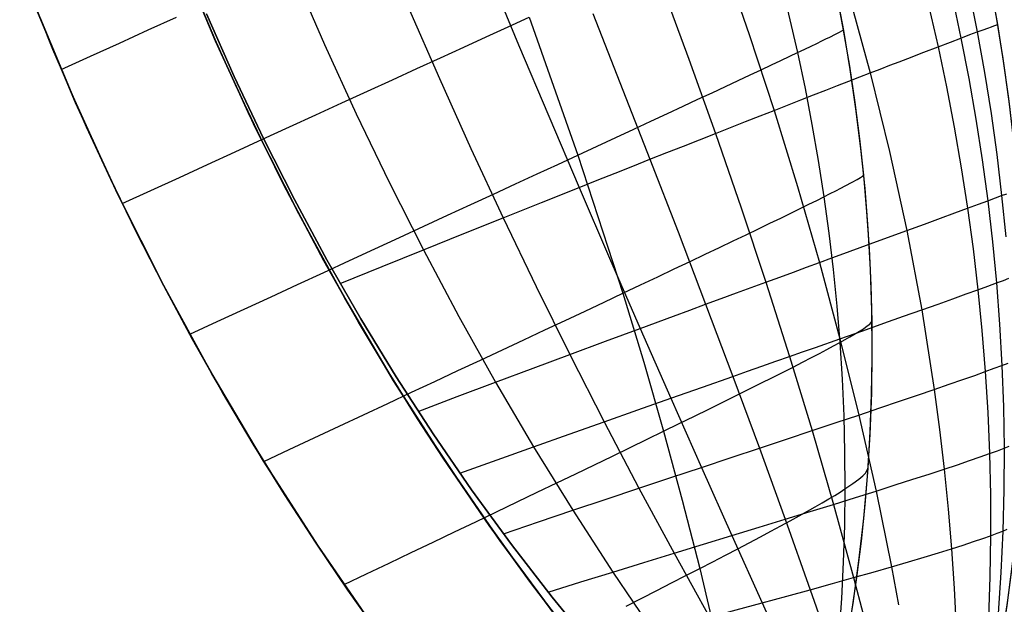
# Model space of a CAD drawing. Header units: millimetres. Extents: x -58 to 58, y -58 to 58.
# Tile 5 of 74: x -54 to -34, y -33 to -22. Entities that reach past the tile are written whole.
import ezdxf

# ---------------------------------------------------------------- set-up
doc = ezdxf.new("R2010")
doc.units = ezdxf.units.MM
doc.header["$MEASUREMENT"] = 0
doc.layers.add('Predefinito', color=5, linetype='Continuous')

msp = doc.modelspace()

# ---------------------------------------------------------------- linework, layer by layer
at = {"layer": 'Predefinito', "color": 9}
for points in [[(-36.209, -15.048), (-35.767, -16.422), (-35.366, -17.83), (-35.182, -18.546), (-35.01, -19.27), (-34.849, -20.002), (-34.701, -20.741), (-34.563, -21.508), (-34.439, -22.281), (-34.329, -23.062), (-34.235, -23.85), (-34.156, -24.645), (-34.094, -25.446), (-34.048, -26.253), (-34.02, -27.067), (-34.009, -27.886), (-34.017, -28.71), (-34.043, -29.539), (-34.089, -30.373), (-34.154, -31.212), (-34.24, -32.054), (-34.347, -32.901), (-34.475, -33.75)], [(-50.617, -20.203), (-49.89, -21.938), (-49.103, -23.647), (-48.257, -25.327), (-47.354, -26.978), (-46.395, -28.596), (-45.38, -30.181), (-44.312, -31.729), (-43.19, -33.24), (-42.017, -34.711), (-40.794, -36.14), (-39.522, -37.527), (-38.203, -38.868), (-36.839, -40.164), (-35.431, -41.412), (-33.98, -42.61)], [(-33.98, -42.61), (-35.431, -41.412), (-36.839, -40.164), (-38.203, -38.868), (-39.522, -37.527), (-40.794, -36.14), (-42.017, -34.711), (-43.19, -33.24), (-44.312, -31.729), (-45.38, -30.181), (-46.395, -28.596), (-47.354, -26.978), (-48.257, -25.327), (-49.103, -23.647), (-49.89, -21.938), (-50.617, -20.203)], [(-37.713, -20.972), (-37.57, -21.729), (-37.442, -22.494), (-37.329, -23.265), (-37.232, -24.043), (-37.152, -24.828), (-37.089, -25.619), (-37.044, -26.415), (-37.017, -27.217), (-37.009, -28.025), (-37.021, -28.837), (-37.052, -29.654), (-37.104, -30.475), (-37.176, -31.3), (-37.271, -32.129), (-37.387, -32.962), (-37.527, -33.797)], [(-37.713, -20.972), (-37.57, -21.729), (-37.442, -22.494), (-37.329, -23.265), (-37.232, -24.043), (-37.152, -24.828), (-37.089, -25.619), (-37.044, -26.415), (-37.017, -27.217), (-37.009, -28.025), (-37.021, -28.837), (-37.052, -29.654), (-37.104, -30.475), (-37.176, -31.3), (-37.271, -32.129), (-37.387, -32.962), (-37.527, -33.797)], [(-37.705, -21.013), (-37.571, -21.72), (-37.452, -22.429), (-37.346, -23.14), (-37.254, -23.853), (-37.177, -24.568), (-37.114, -25.284), (-37.065, -26.002), (-37.032, -26.72), (-37.013, -27.438), (-37.01, -28.157), (-37.022, -28.876), (-37.049, -29.595), (-37.092, -30.312), (-37.15, -31.029), (-37.224, -31.744), (-37.314, -32.457), (-37.42, -33.169)], [(-53.403, -21.315), (-52.636, -23.145), (-51.806, -24.948), (-50.914, -26.722), (-49.961, -28.463), (-48.949, -30.171), (-47.878, -31.842), (-46.751, -33.476), (-45.567, -35.069), (-44.33, -36.621), (-43.039, -38.13), (-41.698, -39.592), (-40.306, -41.008), (-38.867, -42.375), (-37.381, -43.691), (-35.851, -44.955), (-34.278, -46.166)], [(-34.278, -46.166), (-35.851, -44.955), (-37.381, -43.691), (-38.867, -42.375), (-40.306, -41.008), (-41.698, -39.592), (-43.039, -38.13), (-44.33, -36.621), (-45.567, -35.069), (-46.751, -33.476), (-47.878, -31.842), (-48.949, -30.171), (-49.961, -28.463), (-50.914, -26.722), (-51.806, -24.948), (-52.636, -23.145), (-53.403, -21.315)], [(-34.563, -21.508), (-34.439, -22.282), (-34.329, -23.062), (-34.235, -23.85), (-34.157, -24.645), (-34.094, -25.446), (-34.048, -26.253), (-34.02, -27.067), (-34.009, -27.886), (-34.017, -28.71), (-34.043, -29.539), (-34.089, -30.373), (-34.154, -31.212), (-34.24, -32.054), (-34.347, -32.901), (-34.475, -33.75), (-34.625, -34.603), (-34.797, -35.459), (-34.992, -36.317), (-35.21, -37.178), (-35.451, -38.039), (-35.717, -38.903), (-36.007, -39.767), (-36.323, -40.631)]]:
    msp.add_lwpolyline(points, dxfattribs=at)
at = {"layer": 'Predefinito', "color": 9, "extrusion": (-0.246132, 0.950831, -0.187989)}
msp.add_lwpolyline([(52.817, 25.377), (52.756, 25.421)], dxfattribs=at)
at = {"layer": 'Predefinito', "color": 9, "extrusion": (-0.246132, 0.950831, 0.187989)}
msp.add_lwpolyline([(52.817, 347.848), (52.756, 347.804)], dxfattribs=at)
at = {"layer": 'Predefinito', "color": 9, "extrusion": (-0.218769, 0.958662, -0.181952)}
msp.add_lwpolyline([(51.611, 24.843), (51.529, 24.908)], dxfattribs=at)
at = {"layer": 'Predefinito', "color": 9, "extrusion": (-0.218766, 0.958663, 0.181953)}
msp.add_lwpolyline([(51.611, 348.814), (51.529, 348.748)], dxfattribs=at)
at = {"layer": 'Predefinito', "color": 9, "extrusion": (-0.182716, 0.968077, -0.171587)}
msp.add_lwpolyline([(49.907, 24.457), (49.788, 24.565)], dxfattribs=at)
at = {"layer": 'Predefinito', "color": 9, "extrusion": (-0.182716, 0.968077, 0.171587)}
msp.add_lwpolyline([(49.907, 349.907), (49.788, 349.799)], dxfattribs=at)
at = {"layer": 'Predefinito', "color": 9, "extrusion": (-0.137596, 0.978799, -0.151723)}
msp.add_lwpolyline([(47.609, 24.462), (47.434, 24.652)], dxfattribs=at)
at = {"layer": 'Predefinito', "color": 9, "extrusion": (-0.137596, 0.978799, 0.151723)}
msp.add_lwpolyline([(47.609, 351.138), (47.434, 350.949)], dxfattribs=at)
at = {"layer": 'Predefinito', "color": 9}
for points in [[(-45.111, -19.193, 32.662), (-43.944, -22.011, 32.72), (-42.758, -24.808, 32.869), (-42.16, -26.195, 32.979), (-41.56, -27.572, 33.115), (-40.958, -28.939, 33.279), (-40.356, -30.296, 33.474), (-39.758, -31.633, 33.701), (-39.166, -32.951, 33.955), (-38.871, -33.61, 34.097)], [(-45.111, -19.193, 347.338), (-43.944, -22.011, 347.28), (-42.758, -24.808, 347.131), (-42.16, -26.195, 347.021), (-41.56, -27.572, 346.885), (-40.958, -28.94, 346.721), (-40.356, -30.296, 346.526), (-39.758, -31.633, 346.299), (-39.166, -32.951, 346.045), (-38.871, -33.61, 345.903)], [(-46.343, -34.037, 30), (-47.293, -32.705, 30.012), (-47.918, -31.782, 30.018), (-48.538, -30.828, 30.023), (-49.149, -29.843, 30.027), (-49.751, -28.828, 30.028), (-50.341, -27.786, 30.028), (-50.906, -26.736, 30.026), (-51.443, -25.688, 30.022), (-51.948, -24.65, 30.017), (-52.422, -23.625, 30.01), (-53.082, -22.104, 29.998), (-53.733, -20.469, 29.996)], [(-50.561, -20.342, 351.671), (-49.907, -21.898, 351.669), (-49.508, -22.786, 351.662), (-49.01, -23.837, 351.648), (-48.558, -24.746, 351.63), (-47.766, -26.242, 351.59), (-47.092, -27.433, 351.546), (-46.489, -28.443, 351.5), (-45.938, -29.325, 351.454), (-44.959, -30.804, 351.358), (-44.523, -31.431, 351.309), (-43.714, -32.547, 351.212), (-42.928, -33.577, 351.113)], [(-42.926, -33.58, 28.887), (-43.712, -32.551, 28.789), (-44.521, -31.435, 28.691), (-45.423, -30.117, 28.594), (-45.927, -29.342, 28.547), (-46.477, -28.462, 28.5), (-47.085, -27.446, 28.454), (-47.762, -26.249, 28.41), (-48.555, -24.751, 28.37), (-49.252, -23.334, 28.345), (-49.906, -21.901, 28.331), (-50.561, -20.343, 28.329)], [(-39.928, -20.332, 38.158), (-39.417, -21.811, 38.232), (-38.931, -23.297, 38.331), (-38.471, -24.786, 38.457), (-38.04, -26.279, 38.61), (-37.638, -27.773, 38.791), (-37.266, -29.269, 39.002), (-36.928, -30.76, 39.243), (-36.626, -32.246, 39.509), (-36.489, -32.989, 39.655)], [(-39.928, -20.332, 341.842), (-39.417, -21.811, 341.768), (-38.931, -23.297, 341.669), (-38.471, -24.786, 341.543), (-38.04, -26.279, 341.39), (-37.638, -27.773, 341.209), (-37.266, -29.269, 340.998), (-36.928, -30.76, 340.757), (-36.626, -32.246, 340.491), (-36.489, -32.989, 340.345)], [(-48.346, -20.632, 29.671), (-47.752, -22.004, 29.683), (-47.131, -23.362, 29.711), (-46.484, -24.705, 29.756), (-45.812, -26.032, 29.819), (-45.115, -27.34, 29.9), (-44.394, -28.626, 30.002), (-43.649, -29.893, 30.128), (-42.88, -31.138, 30.281), (-42.096, -32.349, 30.464), (-41.298, -33.53, 30.672)], [(-48.346, -20.632, 350.329), (-47.752, -22.004, 350.317), (-47.131, -23.362, 350.289), (-46.484, -24.706, 350.244), (-45.812, -26.032, 350.181), (-45.115, -27.34, 350.1), (-44.394, -28.626, 349.998), (-43.649, -29.893, 349.872), (-42.88, -31.138, 349.719), (-42.096, -32.349, 349.536), (-41.298, -33.53, 349.328)], [(-41.14, -20.835, 36.23), (-40.603, -22.291, 36.302), (-40.082, -23.748, 36.401), (-39.579, -25.207, 36.525), (-39.094, -26.664, 36.678), (-38.628, -28.121, 36.859), (-38.184, -29.575, 37.071), (-37.764, -31.021, 37.315), (-37.371, -32.458, 37.586), (-37.184, -33.177, 37.734)], [(-41.14, -20.835, 343.77), (-40.603, -22.291, 343.698), (-40.082, -23.748, 343.599), (-39.579, -25.207, 343.475), (-39.094, -26.664, 343.322), (-38.628, -28.121, 343.141), (-38.184, -29.575, 342.929), (-37.764, -31.021, 342.685), (-37.371, -32.458, 342.414), (-37.184, -33.177, 342.266)], [(-38.799, -20.761, 48.284), (-38.469, -22.161, 48.322), (-38.322, -22.865, 48.345), (-38.187, -23.572, 48.371), (-38.064, -24.281, 48.4), (-37.954, -24.991, 48.431), (-37.857, -25.703, 48.465), (-37.772, -26.417, 48.502), (-37.7, -27.132, 48.541), (-37.641, -27.848, 48.583), (-37.596, -28.566, 48.629), (-37.564, -29.283, 48.677), (-37.545, -30.001, 48.727), (-37.54, -30.719, 48.779), (-37.549, -31.436, 48.833), (-37.572, -32.153, 48.89), (-37.608, -32.87, 48.951), (-37.656, -33.586, 49.018)], [(-38.799, -20.761, 331.716), (-38.469, -22.161, 331.678), (-38.322, -22.865, 331.655), (-38.187, -23.572, 331.629), (-38.064, -24.281, 331.6), (-37.954, -24.991, 331.569), (-37.857, -25.703, 331.535), (-37.772, -26.417, 331.498), (-37.7, -27.132, 331.459), (-37.641, -27.848, 331.417), (-37.596, -28.566, 331.371), (-37.564, -29.283, 331.323), (-37.545, -30.001, 331.273), (-37.54, -30.719, 331.221), (-37.549, -31.436, 331.167), (-37.572, -32.153, 331.11), (-37.608, -32.87, 331.049), (-37.656, -33.586, 330.982)], [(-34.688, -20.814, 319.999), (-34.545, -21.613, 319.998), (-34.419, -22.416, 319.998), (-34.309, -23.222, 319.998), (-34.216, -24.03, 319.998), (-34.14, -24.841, 319.998), (-34.081, -25.654, 319.998), (-34.039, -26.469, 319.998), (-34.015, -27.286, 319.997), (-34.01, -28.103, 319.997), (-34.022, -28.921, 319.997), (-34.052, -29.739, 319.996), (-34.102, -30.556, 319.996), (-34.169, -31.373, 319.996), (-34.256, -32.188, 319.996), (-34.361, -33.002, 319.996), (-34.485, -33.813, 319.996), (-34.628, -34.622, 319.995), (-34.79, -35.426, 319.994), (-34.97, -36.227, 319.993), (-35.169, -37.023, 319.991), (-35.312, -37.552, 319.99)], [(-37.466, -21.029, 42.345), (-37.043, -22.561, 42.438), (-36.662, -24.102, 42.555), (-36.325, -25.652, 42.696), (-36.033, -27.208, 42.861), (-35.789, -28.768, 43.052), (-35.685, -29.55, 43.157), (-35.594, -30.331, 43.268), (-35.516, -31.112, 43.384), (-35.451, -31.893, 43.506), (-35.399, -32.673, 43.634), (-35.359, -33.451, 43.771)], [(-37.466, -21.029, 337.655), (-37.043, -22.561, 337.562), (-36.662, -24.102, 337.445), (-36.325, -25.652, 337.304), (-36.033, -27.208, 337.139), (-35.789, -28.768, 336.948), (-35.685, -29.55, 336.843), (-35.594, -30.331, 336.732), (-35.516, -31.112, 336.616), (-35.451, -31.893, 336.494), (-35.399, -32.673, 336.366), (-35.359, -33.451, 336.229)], [(-35.103, -20.963, 51.226), (-34.944, -21.757, 51.254), (-34.8, -22.555, 51.286), (-34.672, -23.356, 51.32), (-34.56, -24.16, 51.357), (-34.464, -24.967, 51.397), (-34.383, -25.776, 51.441)], [(-35.103, -20.963, 328.774), (-34.944, -21.757, 328.746), (-34.8, -22.555, 328.714), (-34.672, -23.356, 328.68), (-34.56, -24.16, 328.643), (-34.464, -24.967, 328.603), (-34.383, -25.776, 328.559)], [(-35.43, -21.087, 48.987), (-35.262, -21.877, 49.022), (-35.108, -22.67, 49.061), (-34.97, -23.467, 49.103), (-34.846, -24.266, 49.149), (-34.738, -25.069, 49.2), (-34.645, -25.873, 49.254), (-34.567, -26.68, 49.312), (-34.505, -27.488, 49.374), (-34.46, -28.298, 49.44), (-34.43, -29.109, 49.511), (-34.417, -29.921, 49.585), (-34.421, -30.733, 49.663), (-34.442, -31.545, 49.743), (-34.48, -32.355, 49.828), (-34.534, -33.163, 49.92)], [(-35.43, -21.087, 331.013), (-35.262, -21.877, 330.978), (-35.108, -22.67, 330.939), (-34.97, -23.467, 330.897), (-34.846, -24.266, 330.851), (-34.738, -25.069, 330.8), (-34.645, -25.873, 330.746), (-34.567, -26.68, 330.688), (-34.505, -27.488, 330.626), (-34.46, -28.298, 330.56), (-34.43, -29.109, 330.489), (-34.417, -29.921, 330.415), (-34.421, -30.733, 330.337), (-34.442, -31.545, 330.257), (-34.48, -32.355, 330.172), (-34.534, -33.163, 330.08)], [(-42.462, -33.849, 29.169), (-43.283, -32.842, 29.008), (-44.085, -31.805, 28.866), (-44.866, -30.735, 28.746), (-45.62, -29.64, 28.649), (-46.345, -28.523, 28.569), (-47.04, -27.384, 28.505), (-47.707, -26.224, 28.454), (-48.344, -25.044, 28.414), (-48.95, -23.846, 28.386), (-49.525, -22.632, 28.369), (-50.069, -21.402, 28.361)], [(-50.069, -21.402, 351.639), (-49.525, -22.632, 351.632), (-48.95, -23.846, 351.614), (-48.344, -25.043, 351.586), (-47.707, -26.223, 351.547), (-47.04, -27.384, 351.496), (-46.345, -28.523, 351.431), (-45.62, -29.639, 351.352), (-44.866, -30.735, 351.254), (-44.085, -31.805, 351.134), (-43.283, -32.842, 350.992), (-42.462, -33.849, 350.831), (-42.039, -34.352, 350.741), (-41.607, -34.856, 350.639), (-41.166, -35.361, 350.522), (-40.707, -35.882, 350.385), (-40.468, -36.155, 350.305), (-40.224, -36.433, 350.213), (-40.101, -36.574, 350.161), (-39.978, -36.717, 350.106), (-39.854, -36.86, 350.046), (-39.729, -37.004, 349.981), (-39.548, -37.216, 349.878)], [(-46.101, -21.285, 31.119), (-45.497, -22.668, 31.154), (-44.879, -24.041, 31.208), (-44.245, -25.402, 31.284), (-43.598, -26.75, 31.381), (-42.938, -28.083, 31.502), (-42.265, -29.401, 31.649), (-41.581, -30.703, 31.826), (-40.89, -31.979, 32.034), (-40.196, -33.23, 32.269)], [(-46.101, -21.285, 348.881), (-45.497, -22.668, 348.846), (-44.879, -24.041, 348.792), (-44.245, -25.402, 348.716), (-43.598, -26.75, 348.619), (-42.938, -28.083, 348.498), (-42.265, -29.401, 348.351), (-41.581, -30.703, 348.174), (-40.89, -31.979, 347.966), (-40.196, -33.23, 347.731)], [(-42.486, -21.398, 34.412), (-41.365, -24.255, 34.574), (-40.815, -25.679, 34.694), (-40.273, -27.098, 34.84), (-39.741, -28.511, 35.016), (-39.219, -29.919, 35.223), (-38.712, -31.313, 35.462), (-38.221, -32.694, 35.729), (-37.981, -33.385, 35.876)], [(-42.486, -21.398, 345.588), (-41.365, -24.255, 345.426), (-40.815, -25.679, 345.306), (-40.273, -27.098, 345.16), (-39.741, -28.511, 344.984), (-39.219, -29.919, 344.777), (-38.711, -31.313, 344.538), (-38.221, -32.694, 344.271), (-37.981, -33.385, 344.124)], [(-35.892, -21.265, 46.749), (-35.713, -22.049, 46.79), (-35.548, -22.836, 46.835), (-35.396, -23.626, 46.885), (-35.258, -24.42, 46.939), (-35.135, -25.215, 46.999), (-35.025, -26.013, 47.062), (-34.93, -26.813, 47.131), (-34.85, -27.614, 47.205), (-34.785, -28.417, 47.284), (-34.735, -29.221, 47.368), (-34.701, -30.026, 47.456), (-34.682, -30.831, 47.548), (-34.68, -31.636, 47.644), (-34.693, -32.439, 47.745), (-34.721, -33.24, 47.854)], [(-35.892, -21.265, 333.251), (-35.713, -22.049, 333.21), (-35.548, -22.836, 333.165), (-35.396, -23.626, 333.115), (-35.258, -24.42, 333.061), (-35.135, -25.215, 333.001), (-35.025, -26.013, 332.938), (-34.93, -26.813, 332.869), (-34.85, -27.614, 332.795), (-34.785, -28.417, 332.716), (-34.735, -29.221, 332.632), (-34.701, -30.026, 332.544), (-34.682, -30.831, 332.452), (-34.68, -31.636, 332.356), (-34.693, -32.439, 332.255), (-34.721, -33.24, 332.146)], [(-53.341, -21.47, 349.992), (-52.691, -23.019, 350.002), (-51.966, -24.612, 350.004), (-51.455, -25.664, 350.004), (-50.922, -26.705, 350.004), (-50.369, -27.735, 350.003), (-49.795, -28.753, 350.003), (-49.2, -29.759, 350.002), (-48.585, -30.753, 350.001), (-47.951, -31.733, 350), (-47.296, -32.701, 349.999), (-46.279, -34.125, 349.997)], [(-52.917, -22.496, 30), (-52.341, -22.234, 30.38), (-51.772, -21.975, 30.774), (-51.21, -21.718, 31.181), (-50.654, -21.465, 31.601)], [(-52.917, -22.496, 350), (-52.341, -22.234, 349.62), (-51.772, -21.975, 349.226), (-51.21, -21.718, 348.819), (-50.654, -21.465, 348.399)], [(-51.722, -25.122, 30), (-51.158, -24.864, 30.383), (-50.6, -24.609, 30.78), (-50.049, -24.357, 31.189), (-49.504, -24.108, 31.612), (-48.968, -23.863, 32.047), (-48.439, -23.621, 32.496), (-47.92, -23.383, 32.957), (-47.409, -23.15, 33.431), (-46.909, -22.921, 33.918), (-46.419, -22.697, 34.418), (-45.941, -22.477, 34.931), (-45.474, -22.264, 35.456), (-45.019, -22.056, 35.994), (-44.577, -21.853, 36.545), (-44.149, -21.657, 37.109), (-43.735, -21.467, 37.685)], [(-51.722, -25.122, 350), (-51.158, -24.864, 349.617), (-50.6, -24.609, 349.22), (-50.049, -24.357, 348.811), (-49.504, -24.108, 348.388), (-48.968, -23.863, 347.953), (-48.439, -23.621, 347.504), (-47.92, -23.383, 347.043), (-47.409, -23.15, 346.569), (-46.909, -22.921, 346.082), (-46.419, -22.697, 345.582), (-45.941, -22.477, 345.069), (-45.474, -22.264, 344.544), (-45.019, -22.056, 344.006), (-44.577, -21.853, 343.455), (-44.149, -21.657, 342.891), (-43.735, -21.467, 342.315)], [(-47.443, -26.692, 28.472), (-46.62, -26.358, 29.131), (-45.812, -26.032, 29.819), (-45.02, -25.713, 30.537), (-44.245, -25.402, 31.284), (-43.491, -25.1, 32.061), (-42.758, -24.808, 32.869), (-42.4, -24.666, 33.284), (-42.049, -24.526, 33.706), (-41.703, -24.389, 34.137), (-41.365, -24.255, 34.574), (-41.033, -24.124, 35.02), (-40.708, -23.995, 35.473), (-40.391, -23.87, 35.933), (-40.082, -23.748, 36.401), (-39.782, -23.63, 36.874), (-39.49, -23.515, 37.354), (-39.206, -23.404, 37.84), (-38.931, -23.297, 38.331), (-38.665, -23.192, 38.828), (-38.407, -23.092, 39.33), (-38.158, -22.994, 39.837), (-37.917, -22.901, 40.348), (-37.686, -22.811, 40.864), (-37.463, -22.724, 41.385), (-37.248, -22.641, 41.91), (-37.043, -22.561, 42.438), (-36.846, -22.485, 42.971), (-36.658, -22.412, 43.507), (-36.478, -22.343, 44.047), (-36.308, -22.277, 44.59), (-35.993, -22.156, 45.684), (-35.713, -22.049, 46.79), (-35.47, -21.956, 47.904), (-35.262, -21.877, 49.022), (-35.088, -21.811, 50.139), (-34.944, -21.757, 51.254), (-34.828, -21.714, 52.367), (-34.736, -21.681, 53.475), (-34.666, -21.655, 54.579), (-34.615, -21.637, 55.677), (-34.558, -21.618, 57.855), (-34.545, -21.613, 60)], [(-47.443, -26.692, 351.528), (-46.62, -26.358, 350.869), (-45.812, -26.032, 350.181), (-45.02, -25.713, 349.463), (-44.245, -25.402, 348.716), (-43.491, -25.1, 347.939), (-42.758, -24.808, 347.131), (-42.4, -24.666, 346.716), (-42.049, -24.526, 346.294), (-41.703, -24.389, 345.863), (-41.365, -24.255, 345.426), (-41.033, -24.124, 344.98), (-40.708, -23.995, 344.527), (-40.391, -23.87, 344.067), (-40.082, -23.748, 343.599), (-39.782, -23.63, 343.126), (-39.49, -23.515, 342.646), (-39.206, -23.404, 342.16), (-38.931, -23.297, 341.669), (-38.665, -23.192, 341.172), (-38.407, -23.092, 340.67), (-38.158, -22.994, 340.163), (-37.917, -22.901, 339.652), (-37.686, -22.811, 339.136), (-37.463, -22.724, 338.615), (-37.248, -22.641, 338.09), (-37.043, -22.561, 337.562), (-36.846, -22.485, 337.029), (-36.658, -22.412, 336.493), (-36.478, -22.343, 335.953), (-36.308, -22.277, 335.41), (-35.993, -22.156, 334.316), (-35.713, -22.049, 333.21), (-35.47, -21.956, 332.096), (-35.262, -21.877, 330.978), (-35.088, -21.811, 329.861), (-34.944, -21.757, 328.746), (-34.828, -21.714, 327.633), (-34.736, -21.681, 326.525), (-34.666, -21.655, 325.42), (-34.615, -21.637, 324.322), (-34.558, -21.618, 322.144), (-34.545, -21.613, 319.998)], [(-43.735, -21.467, 37.685), (-42.78, -24.172, 37.772), (-41.899, -26.882, 37.917), (-41.489, -28.236, 38.01), (-41.1, -29.588, 38.119), (-40.733, -30.937, 38.244), (-40.39, -32.28, 38.38), (-40.071, -33.616, 38.525)], [(-43.735, -21.467, 342.315), (-42.78, -24.172, 342.228), (-41.899, -26.882, 342.083), (-41.489, -28.236, 341.99), (-41.1, -29.588, 341.881), (-40.733, -30.937, 341.756), (-40.39, -32.28, 341.62), (-40.071, -33.616, 341.475)], [(-50.396, -27.685, 30), (-49.858, -27.437, 30.392), (-49.326, -27.192, 30.797), (-48.799, -26.949, 31.215), (-48.28, -26.71, 31.645), (-47.767, -26.474, 32.088), (-47.263, -26.242, 32.543), (-46.767, -26.013, 33.01), (-46.28, -25.789, 33.49), (-45.803, -25.568, 33.982), (-45.336, -25.353, 34.487), (-44.88, -25.142, 35.004), (-44.435, -24.937, 35.533), (-44.002, -24.737, 36.074), (-43.581, -24.543, 36.628), (-43.174, -24.354, 37.194), (-42.78, -24.172, 37.772), (-42.4, -23.996, 38.362), (-42.034, -23.827, 38.964), (-41.683, -23.664, 39.577), (-41.346, -23.507, 40.201), (-41.023, -23.358, 40.834), (-40.716, -23.215, 41.477), (-40.423, -23.078, 42.13), (-40.145, -22.949, 42.79), (-39.882, -22.826, 43.459), (-39.634, -22.71, 44.136), (-39.401, -22.601, 44.819), (-39.184, -22.499, 45.509), (-38.982, -22.404, 46.204), (-38.795, -22.316, 46.906), (-38.624, -22.235, 47.612), (-38.469, -22.161, 48.322), (-38.329, -22.095, 49.037), (-38.204, -22.035, 49.755), (-38.094, -21.982, 50.476), (-37.996, -21.935, 51.2), (-37.912, -21.893, 51.927), (-37.839, -21.857, 52.656), (-37.724, -21.8, 54.12), (-37.647, -21.761, 55.588), (-37.6, -21.736, 57.06), (-37.571, -21.72, 60)], [(-50.396, -27.685, 350), (-49.858, -27.437, 349.608), (-49.326, -27.192, 349.203), (-48.799, -26.949, 348.785), (-48.28, -26.71, 348.355), (-47.767, -26.474, 347.912), (-47.263, -26.242, 347.457), (-46.767, -26.013, 346.99), (-46.28, -25.789, 346.51), (-45.803, -25.568, 346.018), (-45.336, -25.353, 345.513), (-44.88, -25.142, 344.996), (-44.435, -24.937, 344.467), (-44.002, -24.737, 343.926), (-43.581, -24.543, 343.372), (-43.174, -24.354, 342.806), (-42.78, -24.172, 342.228), (-42.4, -23.996, 341.638), (-42.034, -23.827, 341.036), (-41.683, -23.664, 340.423), (-41.346, -23.507, 339.799), (-41.023, -23.358, 339.166), (-40.716, -23.215, 338.523), (-40.423, -23.078, 337.87), (-40.145, -22.949, 337.21), (-39.882, -22.826, 336.541), (-39.634, -22.71, 335.864), (-39.401, -22.601, 335.181), (-39.184, -22.499, 334.491), (-38.982, -22.404, 333.796), (-38.795, -22.316, 333.094), (-38.624, -22.235, 332.388), (-38.469, -22.161, 331.678), (-38.329, -22.095, 330.963), (-38.204, -22.035, 330.245), (-38.094, -21.982, 329.524), (-37.996, -21.935, 328.8), (-37.912, -21.893, 328.073), (-37.839, -21.857, 327.344), (-37.724, -21.8, 325.88), (-37.647, -21.761, 324.412), (-37.6, -21.736, 322.94), (-37.571, -21.72, 320)], [(-48.944, -30.178, 30), (-48.446, -29.945, 30.408), (-47.952, -29.715, 30.827), (-47.465, -29.488, 31.258), (-46.984, -29.263, 31.701), (-46.509, -29.042, 32.155), (-46.043, -28.824, 32.621), (-45.584, -28.61, 33.099), (-45.133, -28.399, 33.588), (-44.692, -28.193, 34.089), (-44.26, -27.991, 34.601), (-43.838, -27.793, 35.125), (-43.427, -27.6, 35.661), (-43.027, -27.413, 36.207), (-42.639, -27.23, 36.766), (-42.262, -27.053, 37.336), (-41.899, -26.882, 37.917), (-41.549, -26.717, 38.509), (-41.212, -26.558, 39.112), (-40.889, -26.405, 39.726), (-40.579, -26.258, 40.35), (-40.283, -26.117, 40.983), (-40, -25.983, 41.625), (-39.732, -25.855, 42.275), (-39.477, -25.733, 42.934), (-39.237, -25.618, 43.6), (-39.01, -25.508, 44.273), (-38.798, -25.406, 44.952), (-38.6, -25.31, 45.638), (-38.417, -25.22, 46.329), (-38.248, -25.137, 47.025), (-38.094, -25.061, 47.726), (-37.954, -24.991, 48.431), (-37.829, -24.928, 49.14), (-37.718, -24.872, 49.852), (-37.62, -24.821, 50.567), (-37.534, -24.776, 51.284), (-37.397, -24.703, 52.727), (-37.3, -24.648, 54.177), (-37.235, -24.61, 55.631), (-37.198, -24.586, 57.088), (-37.177, -24.568, 60)], [(-48.944, -30.178, 350), (-48.446, -29.945, 349.592), (-47.952, -29.715, 349.173), (-47.465, -29.488, 348.742), (-46.984, -29.263, 348.299), (-46.509, -29.042, 347.845), (-46.043, -28.824, 347.379), (-45.584, -28.61, 346.901), (-45.133, -28.399, 346.412), (-44.692, -28.193, 345.911), (-44.26, -27.991, 345.399), (-43.838, -27.793, 344.875), (-43.427, -27.6, 344.339), (-43.027, -27.413, 343.793), (-42.639, -27.23, 343.234), (-42.262, -27.053, 342.664), (-41.899, -26.882, 342.083), (-41.549, -26.717, 341.491), (-41.212, -26.558, 340.888), (-40.889, -26.405, 340.274), (-40.579, -26.258, 339.65), (-40.283, -26.117, 339.017), (-40, -25.983, 338.375), (-39.732, -25.855, 337.725), (-39.477, -25.733, 337.066), (-39.237, -25.618, 336.4), (-39.01, -25.508, 335.727), (-38.798, -25.406, 335.048), (-38.6, -25.31, 334.362), (-38.417, -25.22, 333.671), (-38.248, -25.137, 332.975), (-38.094, -25.061, 332.274), (-37.954, -24.991, 331.569), (-37.829, -24.928, 330.86), (-37.718, -24.872, 330.148), (-37.62, -24.821, 329.433), (-37.534, -24.776, 328.716), (-37.397, -24.703, 327.273), (-37.3, -24.648, 325.823), (-37.235, -24.61, 324.369), (-37.198, -24.586, 322.912), (-37.177, -24.568, 320)], [(-45.912, -29.197, 28.615), (-45.146, -28.909, 29.295), (-44.394, -28.626, 30.002), (-43.657, -28.351, 30.738), (-42.938, -28.083, 31.502), (-42.239, -27.823, 32.295), (-41.56, -27.572, 33.115), (-40.904, -27.33, 33.964), (-40.585, -27.212, 34.398), (-40.273, -27.098, 34.84), (-39.968, -26.985, 35.289), (-39.669, -26.875, 35.745), (-39.377, -26.768, 36.208), (-39.094, -26.664, 36.678), (-38.818, -26.563, 37.153), (-38.55, -26.465, 37.633), (-38.291, -26.37, 38.119), (-38.04, -26.279, 38.61), (-37.797, -26.19, 39.106), (-37.562, -26.104, 39.606), (-37.117, -25.941, 40.62), (-36.704, -25.79, 41.65), (-36.325, -25.652, 42.696), (-35.978, -25.525, 43.754), (-35.664, -25.41, 44.825), (-35.383, -25.306, 45.907), (-35.135, -25.215, 46.999), (-34.92, -25.136, 48.098), (-34.738, -25.069, 49.2), (-34.587, -25.013, 50.3), (-34.464, -24.967, 51.397), (-34.365, -24.93, 52.492)], [(-45.912, -29.197, 351.385), (-45.146, -28.909, 350.705), (-44.394, -28.626, 349.998), (-43.657, -28.351, 349.262), (-42.938, -28.083, 348.498), (-42.239, -27.823, 347.705), (-41.56, -27.572, 346.885), (-40.904, -27.33, 346.036), (-40.585, -27.212, 345.602), (-40.273, -27.098, 345.16), (-39.968, -26.985, 344.711), (-39.669, -26.875, 344.255), (-39.377, -26.769, 343.792), (-39.094, -26.664, 343.322), (-38.818, -26.563, 342.847), (-38.55, -26.465, 342.367), (-38.291, -26.37, 341.881), (-38.04, -26.279, 341.39), (-37.797, -26.19, 340.894), (-37.562, -26.104, 340.394), (-37.117, -25.941, 339.38), (-36.704, -25.79, 338.35), (-36.325, -25.652, 337.304), (-35.978, -25.525, 336.246), (-35.664, -25.41, 335.175), (-35.383, -25.306, 334.093), (-35.135, -25.215, 333.001), (-34.92, -25.136, 331.902), (-34.738, -25.069, 330.8), (-34.587, -25.013, 329.7), (-34.464, -24.967, 328.603), (-34.365, -24.93, 327.508)], [(-45.094, -30.411, 28.715), (-44.364, -30.149, 29.408), (-43.649, -29.893, 30.128), (-42.948, -29.644, 30.875), (-42.265, -29.401, 31.649), (-41.601, -29.166, 32.45), (-40.958, -28.939, 33.279), (-40.337, -28.721, 34.134), (-39.741, -28.511, 35.016), (-39.452, -28.41, 35.467), (-39.17, -28.311, 35.924), (-38.896, -28.215, 36.389), (-38.628, -28.121, 36.859), (-38.369, -28.03, 37.334), (-38.117, -27.942, 37.815), (-37.638, -27.773, 38.791), (-37.189, -27.616, 39.785), (-36.773, -27.469, 40.795), (-36.387, -27.333, 41.821), (-36.033, -27.208, 42.861), (-35.711, -27.093, 43.913), (-35.419, -26.989, 44.976), (-35.159, -26.895, 46.049), (-34.93, -26.813, 47.131), (-34.733, -26.741, 48.22), (-34.567, -26.68, 49.312), (-34.43, -26.629, 50.401), (-34.32, -26.587, 51.487)], [(-45.094, -30.411, 351.285), (-44.364, -30.149, 350.592), (-43.649, -29.893, 349.872), (-42.948, -29.644, 349.125), (-42.265, -29.401, 348.351), (-41.601, -29.166, 347.55), (-40.958, -28.94, 346.721), (-40.337, -28.721, 345.866), (-39.741, -28.511, 344.984), (-39.452, -28.41, 344.533), (-39.17, -28.311, 344.076), (-38.896, -28.215, 343.611), (-38.628, -28.121, 343.141), (-38.369, -28.03, 342.666), (-38.117, -27.942, 342.185), (-37.638, -27.773, 341.209), (-37.189, -27.616, 340.215), (-36.773, -27.469, 339.205), (-36.387, -27.333, 338.179), (-36.033, -27.208, 337.139), (-35.711, -27.093, 336.087), (-35.419, -26.989, 335.024), (-35.159, -26.895, 333.951), (-34.93, -26.813, 332.869), (-34.733, -26.741, 331.78), (-34.567, -26.68, 330.688), (-34.43, -26.629, 329.599), (-34.32, -26.587, 328.513)], [(-47.369, -32.595, 30), (-46.925, -32.383, 30.429), (-46.485, -32.173, 30.868), (-46.05, -31.966, 31.318), (-45.622, -31.762, 31.778), (-45.199, -31.56, 32.249), (-44.783, -31.361, 32.731), (-44.374, -31.166, 33.223), (-43.973, -30.974, 33.725), (-43.581, -30.785, 34.238), (-43.196, -30.601, 34.762), (-42.821, -30.421, 35.295), (-42.456, -30.245, 35.839), (-42.101, -30.073, 36.394), (-41.756, -29.907, 36.959), (-41.422, -29.745, 37.534), (-41.1, -29.588, 38.119), (-40.79, -29.437, 38.715), (-40.492, -29.292, 39.32), (-40.207, -29.152, 39.935), (-39.933, -29.017, 40.559), (-39.672, -28.888, 41.191), (-39.424, -28.765, 41.831), (-39.188, -28.647, 42.479), (-38.964, -28.535, 43.135), (-38.753, -28.428, 43.797), (-38.556, -28.328, 44.465), (-38.37, -28.233, 45.139), (-38.198, -28.144, 45.819), (-38.039, -28.061, 46.503), (-37.893, -27.984, 47.193), (-37.761, -27.913, 47.886), (-37.641, -27.848, 48.583), (-37.535, -27.79, 49.284), (-37.442, -27.736, 49.987), (-37.289, -27.646, 51.402), (-37.177, -27.576, 52.826), (-37.101, -27.523, 54.256), (-37.052, -27.485, 55.691), (-37.013, -27.438, 60)], [(-47.369, -32.595, 350), (-46.925, -32.383, 349.571), (-46.485, -32.173, 349.132), (-46.05, -31.966, 348.682), (-45.622, -31.762, 348.222), (-45.199, -31.56, 347.751), (-44.783, -31.361, 347.269), (-44.374, -31.166, 346.777), (-43.973, -30.974, 346.275), (-43.581, -30.785, 345.762), (-43.196, -30.601, 345.238), (-42.821, -30.421, 344.705), (-42.456, -30.245, 344.161), (-42.101, -30.073, 343.606), (-41.756, -29.907, 343.041), (-41.422, -29.745, 342.466), (-41.1, -29.588, 341.881), (-40.79, -29.437, 341.285), (-40.492, -29.292, 340.68), (-40.207, -29.152, 340.065), (-39.933, -29.017, 339.441), (-39.672, -28.888, 338.809), (-39.424, -28.765, 338.169), (-39.188, -28.647, 337.521), (-38.964, -28.535, 336.865), (-38.753, -28.428, 336.203), (-38.556, -28.328, 335.535), (-38.37, -28.233, 334.861), (-38.198, -28.144, 334.181), (-38.039, -28.061, 333.497), (-37.893, -27.984, 332.807), (-37.761, -27.913, 332.114), (-37.641, -27.848, 331.417), (-37.535, -27.79, 330.716), (-37.442, -27.736, 330.013), (-37.289, -27.646, 328.598), (-37.177, -27.576, 327.174), (-37.101, -27.523, 325.744), (-37.052, -27.485, 324.309), (-37.013, -27.438, 320)], [(-44.241, -31.597, 28.84), (-43.554, -31.365, 29.548), (-42.88, -31.138, 30.281), (-42.222, -30.917, 31.041), (-41.581, -30.703, 31.826), (-40.958, -30.496, 32.637), (-40.356, -30.296, 33.474), (-39.775, -30.104, 34.336), (-39.219, -29.919, 35.223), (-38.688, -29.743, 36.135), (-38.184, -29.575, 37.071), (-37.71, -29.417, 38.028), (-37.266, -29.269, 39.002), (-36.852, -29.129, 39.993), (-36.468, -29, 40.999), (-36.114, -28.879, 42.019), (-35.789, -28.768, 43.052), (-35.494, -28.667, 44.096), (-35.228, -28.574, 45.15), (-34.992, -28.491, 46.213), (-34.785, -28.417, 47.284), (-34.608, -28.353, 48.361), (-34.46, -28.298, 49.44), (-34.339, -28.252, 50.517)], [(-44.241, -31.597, 351.16), (-43.554, -31.365, 350.452), (-42.88, -31.138, 349.719), (-42.222, -30.917, 348.959), (-41.581, -30.703, 348.174), (-40.958, -30.496, 347.363), (-40.356, -30.296, 346.526), (-39.775, -30.104, 345.664), (-39.219, -29.919, 344.777), (-38.688, -29.743, 343.865), (-38.184, -29.575, 342.929), (-37.71, -29.417, 341.972), (-37.266, -29.269, 340.998), (-36.852, -29.129, 340.007), (-36.468, -29, 339.001), (-36.114, -28.879, 337.981), (-35.789, -28.768, 336.948), (-35.494, -28.667, 335.904), (-35.228, -28.574, 334.85), (-34.992, -28.491, 333.787), (-34.785, -28.417, 332.716), (-34.608, -28.353, 331.639), (-34.46, -28.298, 330.56), (-34.339, -28.252, 329.483)], [(-43.362, -32.743, 28.993), (-42.722, -32.543, 29.716), (-42.096, -32.349, 30.464), (-41.484, -32.161, 31.237), (-40.89, -31.979, 32.034), (-40.314, -31.803, 32.855), (-39.758, -31.633, 33.701), (-39.223, -31.47, 34.57), (-38.712, -31.313, 35.462), (-38.225, -31.164, 36.378), (-37.764, -31.021, 37.315), (-37.332, -30.887, 38.271), (-36.928, -30.76, 39.243), (-36.552, -30.641, 40.23), (-36.205, -30.53, 41.231), (-35.886, -30.427, 42.244), (-35.594, -30.331, 43.268), (-35.33, -30.243, 44.302), (-35.093, -30.163, 45.346), (-34.883, -30.09, 46.397), (-34.701, -30.026, 47.456), (-34.546, -29.969, 48.52), (-34.417, -29.921, 49.585), (-34.314, -29.88, 50.647)], [(-43.362, -32.743, 351.007), (-42.722, -32.543, 350.284), (-42.096, -32.349, 349.536), (-41.484, -32.161, 348.763), (-40.89, -31.979, 347.966), (-40.314, -31.803, 347.145), (-39.758, -31.633, 346.299), (-39.223, -31.47, 345.43), (-38.711, -31.313, 344.538), (-38.225, -31.164, 343.622), (-37.764, -31.021, 342.685), (-37.332, -30.887, 341.729), (-36.928, -30.76, 340.757), (-36.552, -30.641, 339.77), (-36.205, -30.53, 338.769), (-35.886, -30.427, 337.756), (-35.594, -30.331, 336.732), (-35.33, -30.243, 335.698), (-35.093, -30.163, 334.654), (-34.883, -30.09, 333.603), (-34.701, -30.026, 332.544), (-34.546, -29.969, 331.48), (-34.417, -29.921, 330.415), (-34.314, -29.88, 329.353)], [(-41.835, -33.016, 35.514), (-41.528, -32.861, 36.069), (-41.229, -32.709, 36.634), (-40.94, -32.562, 37.207), (-40.66, -32.419, 37.789), (-40.39, -32.28, 38.38), (-40.131, -32.147, 38.979), (-39.882, -32.017, 39.587), (-39.643, -31.893, 40.203), (-39.416, -31.773, 40.827), (-39.199, -31.658, 41.459), (-38.992, -31.548, 42.097), (-38.797, -31.442, 42.742), (-38.613, -31.342, 43.393), (-38.439, -31.246, 44.049), (-38.277, -31.156, 44.712), (-38.126, -31.07, 45.379), (-37.986, -30.99, 46.051), (-37.857, -30.914, 46.728), (-37.74, -30.844, 47.408), (-37.634, -30.779, 48.092), (-37.54, -30.719, 48.779), (-37.385, -30.614, 50.162), (-37.27, -30.529, 51.554), (-37.19, -30.461, 52.953), (-37.137, -30.408, 54.359), (-37.094, -30.34, 57.179), (-37.092, -30.312, 60)], [(-41.835, -33.016, 344.486), (-41.528, -32.861, 343.931), (-41.229, -32.709, 343.366), (-40.94, -32.562, 342.793), (-40.66, -32.419, 342.211), (-40.39, -32.28, 341.62), (-40.131, -32.147, 341.021), (-39.882, -32.017, 340.413), (-39.643, -31.893, 339.797), (-39.416, -31.773, 339.173), (-39.199, -31.658, 338.541), (-38.992, -31.548, 337.903), (-38.797, -31.442, 337.258), (-38.613, -31.342, 336.607), (-38.439, -31.246, 335.951), (-38.277, -31.156, 335.288), (-38.126, -31.07, 334.621), (-37.986, -30.99, 333.949), (-37.857, -30.914, 333.272), (-37.74, -30.844, 332.592), (-37.634, -30.779, 331.908), (-37.54, -30.719, 331.221), (-37.385, -30.614, 329.838), (-37.27, -30.529, 328.446), (-37.19, -30.461, 327.047), (-37.137, -30.408, 325.641), (-37.094, -30.34, 322.821), (-37.092, -30.312, 320)], [(-42.46, -33.853, 29.169), (-41.872, -33.688, 29.909), (-41.298, -33.53, 30.672), (-40.738, -33.377, 31.459), (-40.196, -33.23, 32.269), (-39.671, -33.088, 33.101), (-39.166, -32.951, 33.955), (-38.682, -32.82, 34.831), (-38.221, -32.694, 35.729), (-37.783, -32.573, 36.648), (-37.371, -32.458, 37.586), (-36.985, -32.349, 38.54), (-36.626, -32.246, 39.509), (-36.293, -32.149, 40.492), (-35.987, -32.058, 41.486), (-35.706, -31.972, 42.491), (-35.451, -31.893, 43.506), (-35.221, -31.819, 44.529), (-35.015, -31.752, 45.561), (-34.835, -31.691, 46.599), (-34.68, -31.636, 47.644), (-34.549, -31.587, 48.693), (-34.442, -31.545, 49.743), (-34.358, -31.509, 50.79)], [(-42.46, -33.853, 350.831), (-41.872, -33.688, 350.091), (-41.298, -33.53, 349.328), (-40.738, -33.377, 348.541), (-40.196, -33.23, 347.731), (-39.671, -33.088, 346.899), (-39.166, -32.951, 346.045), (-38.682, -32.82, 345.169), (-38.221, -32.694, 344.271), (-37.783, -32.574, 343.352), (-37.371, -32.458, 342.414), (-36.985, -32.349, 341.46), (-36.626, -32.246, 340.491), (-36.293, -32.149, 339.508), (-35.987, -32.058, 338.514), (-35.706, -31.972, 337.509), (-35.451, -31.893, 336.494), (-35.221, -31.819, 335.471), (-35.015, -31.752, 334.439), (-34.835, -31.691, 333.401), (-34.68, -31.636, 332.356), (-34.549, -31.587, 331.306), (-34.442, -31.545, 330.257), (-34.358, -31.509, 329.21)]]:
    msp.add_polyline3d(points, dxfattribs=at)

doc.saveas('drawing.dxf')
